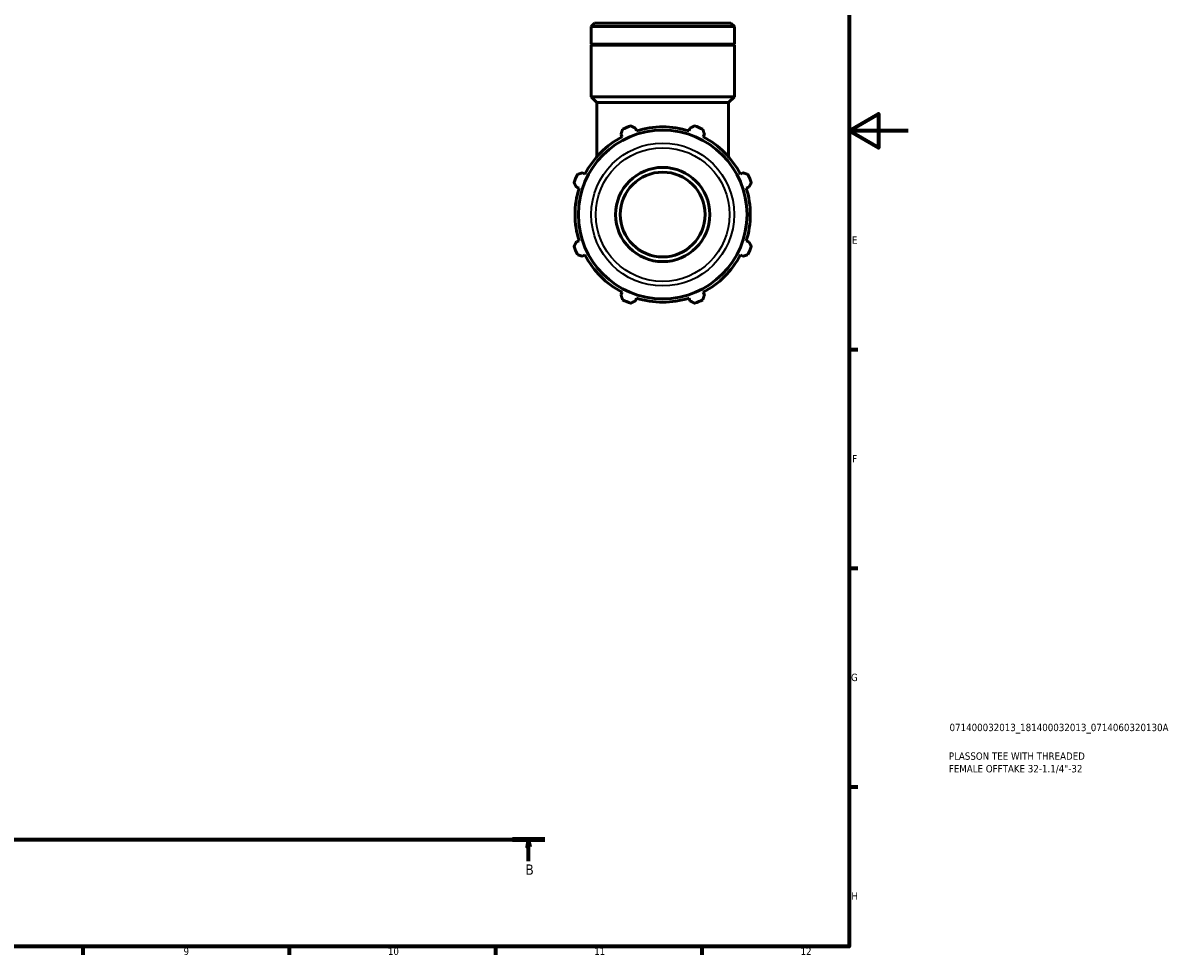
# Model space of a CAD drawing. Header units: millimetres. Extents: x 0 to 931, y 0 to 945.
# Tile 3 of 5: x 540 to 931, y 17 to 334. Entities that reach past the tile are written whole.
import ezdxf

# ---------------------------------------------------------------- set-up
doc = ezdxf.new("R2010")
doc.units = ezdxf.units.MM
doc.linetypes.add('CHAIN', pattern=[0.7087, 0.4724, -0.0591, 0.1181, -0.0591])
for name, color, linetype, lineweight in [('Border (ISO)', 7, 'Continuous', 70), ('Section Line (ISO)', 7, 'CHAIN', 70), ('Title (ISO)', 7, 'Continuous', 50), ('Visible (ISO)', 7, 'Continuous', 50), ('Visible Narrow (ISO)', 7, 'Continuous', 35)]:
    doc.layers.add(name, color=color, linetype=linetype, lineweight=lineweight)
doc.styles.add('Label Text (ISO)', font='tahoma.ttf')
doc.styles.add('Note Text (ISO)', font='tahoma.ttf')

# ---------------------------------------------------------------- blocks, each defined once
blk = doc.blocks.new('Borders Default Border')
at = {"layer": 'Border (ISO)'}
for p, q in [((821, 222.75), (823.9, 222.75)), ((821, 148.5), (823.9, 148.5)), ((821, 74.25), (823.9, 74.25)), ((560.67, 20), (560.67, 17.1)), ((630.75, 20), (630.75, 17.1)), ((700.83, 20), (700.83, 17.1)), ((770.92, 20), (770.92, 17.1))]:
    blk.add_line(p, q, dxfattribs=at)
at = {"layer": 'Border (ISO)', "flags": 128}
for points in [[(20, 20), (20, 574), (821, 574), (821, 20), (20, 20)], [(841, 297), (821, 297), (831, 302.77), (831, 291.23), (821, 297)]]:
    blk.add_lwpolyline(points, dxfattribs=at)
at = {"layer": 'Border (ISO)', "color": 232, "true_color": 0xca0064, "char_height": 2.5, "attachment_point": 7, "style": 'Note Text (ISO)'}
for s, insert in [('E', (821.94, 258.63)), ('F', (822, 184.38)), ('G', (821.61, 110.08)), ('H', (821.74, 35.88)), ('9', (594.88, 17.05)), ('10', (664.29, 17.05)), ('11', (734.37, 17.1)), ('12', (804.46, 17.1))]:
    blk.add_mtext(s, dxfattribs=dict(at, insert=insert))
blk = doc.blocks.new('Title Blocks ISO')
at = {"layer": 'Title (ISO)', "color": 232, "true_color": 0xca0064, "style": 'Note Text (ISO)'}
for tag, p in [('PART_NUMBER_001', (34.08, 73.13)), ('DESCRIPTION_001', (33.84, 63.4)), ('DESCRIPTION_002', (33.84, 59.12))]:
    blk.add_attdef(tag, p, '', height=2.5, dxfattribs=at)
blk = doc.blocks.new('2dTransSection0')
at = {"layer": 'Section Line (ISO)', "linetype": 'CHAIN'}
blk.add_line((259.52, 56.35), (717.56, 56.35), dxfattribs=at)
at = {"layer": 'Section Line (ISO)', "linetype": 'Continuous', "lineweight": 140}
blk.add_line((706.6, 56.35), (717.56, 56.35), dxfattribs=at)
at = {"layer": 'Section Line (ISO)', "linetype": 'Continuous'}
for p, q in [((712.08, 56.35), (711.58, 53.85)), ((712.08, 53.85), (712.08, 56.35)), ((712.58, 53.85), (712.08, 56.35)), ((711.58, 53.85), (712.58, 53.85)), ((712.08, 48.93), (712.08, 53.85))]:
    blk.add_line(p, q, dxfattribs=at)
at = {"layer": 'Section Line (ISO)', "linetype": 'Continuous', "flags": 128}
blk.add_lwpolyline([(712.58, 53.85), (712.08, 56.35), (711.58, 53.85), (712.58, 53.85)], dxfattribs=at)
at = {"layer": 'Section Line (ISO)'}
blk.add_solid([(712.58, 53.85), (712.08, 56.35), (711.58, 53.85), (712.58, 53.85)], dxfattribs=at)
at = {"layer": 'Section Line (ISO)', "insert": (711.01, 44.35), "char_height": 3.5, "attachment_point": 7, "style": 'Label Text (ISO)'}
blk.add_mtext('B', dxfattribs=at)

msp = doc.modelspace()

# ---------------------------------------------------------------- linework, layer by layer
at = {"layer": 'Visible (ISO)'}
for p, q in [((734.4644, 333.5718), (733.2959, 332.4032)), ((781.9859, 332.4032), (733.2959, 332.4032)), ((733.2959, 326.3718), (733.2959, 332.4032)), ((734.4644, 333.5718), (780.8173, 333.5718)), ((780.8173, 333.5718), (781.9859, 332.4032)), ((781.9859, 326.3718), (781.9859, 332.4032)), ((781.9859, 326.3718), (733.2959, 326.3718)), ((733.5959, 326.0718), (733.2959, 326.3718)), ((781.9859, 326.0718), (733.2959, 326.0718)), ((733.2959, 308.5718), (733.2959, 326.0718)), ((781.6859, 326.0718), (781.9859, 326.3718)), ((781.9859, 308.5718), (781.9859, 326.0718)), ((781.9859, 308.5718), (733.2959, 308.5718)), ((735.2435, 306.6242), (733.2959, 308.5718)), ((780.0383, 306.6242), (735.2435, 306.6242)), ((735.2435, 288.1681), (735.2435, 306.6242)), ((780.0383, 306.6242), (781.9859, 308.5718)), ((780.0383, 288.1681), (780.0383, 306.6242)), ((748.6919, 296.9544), (748.4032, 297.87)), ((766.8786, 297.87), (766.5899, 296.9544)), ((743.456, 295.8208), (743.8992, 294.9692)), ((771.3825, 294.9692), (771.8258, 295.8208)), ((731.2434, 282.3134), (730.3919, 282.7567)), ((784.8899, 282.7567), (784.0383, 282.3134)), ((728.3427, 277.8095), (729.2583, 277.5208)), ((786.0235, 277.5208), (786.9391, 277.8095)), ((729.2583, 259.6228), (728.3427, 259.3341)), ((786.9391, 259.3341), (786.0235, 259.6228)), ((730.3919, 254.3869), (731.2434, 254.8302)), ((784.0383, 254.8302), (784.8899, 254.3869)), ((743.8992, 242.1744), (743.456, 241.3228)), ((748.4032, 239.2736), (748.6919, 240.1892)), ((766.5899, 240.1892), (766.8786, 239.2736)), ((771.8258, 241.3228), (771.3825, 242.1744))]:
    msp.add_line(p, q, dxfattribs=at)
for radius in [28.6422, 16, 14.4]:
    msp.add_circle((757.6409, 268.5718), radius, dxfattribs=at)
for radius, start, end in [(32, 109.791984, 115.208016), (29.76, 72.5, 107.5), (32, 64.791984, 70.208016), (29.76, 117.5, 152.5), (29.76, 27.5, 62.5), (32, 154.791984, 160.208016), (32, 19.791984, 25.208016), (29.76, 162.5, 197.5), (29.76, 342.5, 17.5), (32, 199.791984, 205.208016), (29.76, 207.5, 242.5), (29.76, 297.5, 332.5), (32, 334.791984, 340.208016), (32, 244.791984, 250.208016), (29.76, 252.5, 287.5), (32, 289.791984, 295.208016)]:
    msp.add_arc((757.6409, 268.5718), radius, start, end, dxfattribs=at)
for points, weights in [([(743.456, 295.8208), (743.7283, 296.6552), (744.0119, 297.5244)], [1.00148958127, 1.00115323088, 1]), ([(746.8055, 298.6815), (747.6206, 298.2675), (748.4032, 297.87)], [1, 1.00115323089, 1.00148958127]), ([(766.8786, 297.87), (767.6611, 298.2675), (768.4763, 298.6815)], [1.00148958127, 1.00115323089, 1]), ([(771.2699, 297.5244), (771.5535, 296.6552), (771.8258, 295.8208)], [1, 1.00115323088, 1.00148958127]), ([(728.6883, 282.2008), (729.5575, 282.4844), (730.3919, 282.7567)], [1, 1.00115323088, 1.00148958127]), ([(784.8899, 282.7567), (785.7243, 282.4844), (786.5934, 282.2008)], [1.00148958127, 1.00115323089, 1]), ([(728.3427, 277.8095), (727.9452, 278.592), (727.5312, 279.4072)], [1.00148958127, 1.00115323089, 1]), ([(787.7506, 279.4072), (787.3365, 278.592), (786.9391, 277.8095)], [1, 1.00115323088, 1.00148958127]), ([(727.5312, 257.7364), (727.9452, 258.5516), (728.3427, 259.3341)], [1, 1.00115323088, 1.00148958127]), ([(786.9391, 259.3341), (787.3365, 258.5516), (787.7506, 257.7364)], [1.00148958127, 1.00115323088, 1]), ([(730.3919, 254.3869), (729.5575, 254.6592), (728.6883, 254.9428)], [1.00148958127, 1.00115323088, 1]), ([(786.5934, 254.9428), (785.7243, 254.6592), (784.8899, 254.3869)], [1, 1.00115323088, 1.00148958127]), ([(744.0119, 239.6192), (743.7283, 240.4884), (743.456, 241.3228)], [1, 1.00115323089, 1.00148958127]), ([(748.4032, 239.2736), (747.6206, 238.8761), (746.8055, 238.4621)], [1.00148958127, 1.00115323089, 1]), ([(768.4763, 238.4621), (767.6611, 238.8761), (766.8786, 239.2736)], [1, 1.00115323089, 1.00148958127]), ([(771.8258, 241.3228), (771.5535, 240.4884), (771.2699, 239.6192)], [1.00148958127, 1.00115323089, 1])]:
    msp.add_rational_spline(points, weights, degree=2, dxfattribs=at)
at = {"layer": 'Visible Narrow (ISO)'}
for radius in [24.2694, 22.7043]:
    msp.add_circle((757.6409, 268.5718), radius, dxfattribs=at)

# ---------------------------------------------------------------- block references
msp.add_blockref('Borders Default Border', (0, 0))
msp.add_blockref('Title Blocks ISO', (821, 20)).add_auto_attribs({'PART_NUMBER_001': '071400032013_181400032013_0714060320130A', 'DESCRIPTION_001': 'PLASSON TEE WITH THREADED', 'DESCRIPTION_002': 'FEMALE OFFTAKE 32-1.1/4"-32'})
at = {"layer": 'Section Line (ISO)'}
msp.add_blockref('2dTransSection0', (0, 0), dxfattribs=at)

doc.saveas('drawing.dxf')
